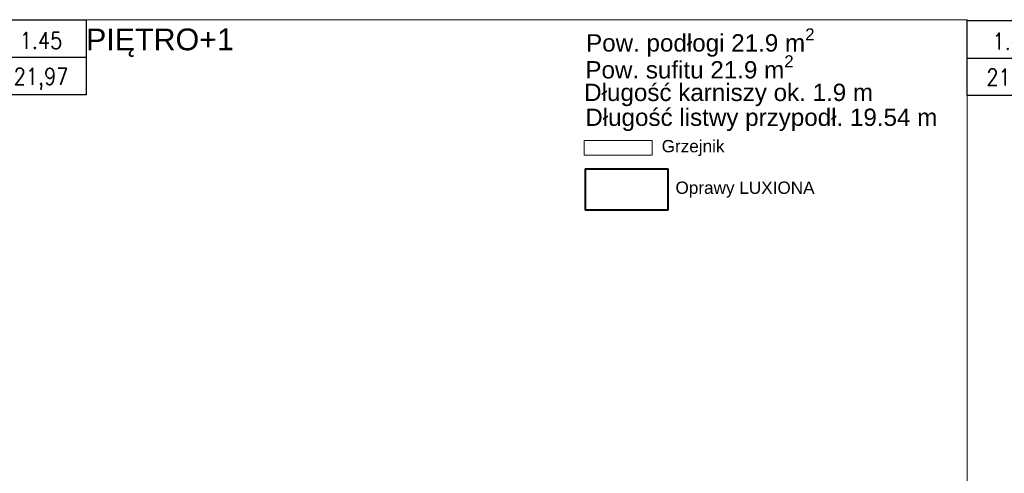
# Model space of a CAD drawing. Header units: millimetres. Extents: x 69081 to 158617, y -37521 to -9534.
# Tile 31 of 256: x 82226 to 82934, y -15850 to -15524. Entities that reach past the tile are written whole.
import ezdxf
from ezdxf.enums import TextEntityAlignment as Align

# ---------------------------------------------------------------- set-up
doc = ezdxf.new("R2010")
doc.units = ezdxf.units.MM
for name, color, linetype in [('0_GRZEJNIK_PR', 210, 'Continuous'), ('ADMINISTRACJA RYSUNKI', 7, 'Continuous'), ('E_Legenda', 3, 'Continuous'), ('E_OPRAWY_LUXIONA', 3, 'Continuous'), ('F-BIL', 1, 'Continuous'), ('F-BIL-OP', 3, 'Continuous'), ('F-BIL-TA', 1, 'Continuous')]:
    doc.layers.add(name, color=color, linetype=linetype)
doc.layers.add('NUMERACJA MIESZKAŃ', color=12, linetype='Continuous', lineweight=0)
doc.styles.add('ARIAL 1.0', font='arial.ttf')
doc.styles.add('SIMPLEX', font='simplex', dxfattribs={"width": 0.85})
doc.styles.get("Standard").update_dxf_attribs({"font": 'arial.ttf'})

# ---------------------------------------------------------------- blocks, each defined once
blk = doc.blocks.new('DYBY-BL5')
at = {"layer": 'F-BIL-TA', "color": 1}
blk.add_line((0, 45), (110, 45), dxfattribs=at)
blk.add_lwpolyline([(0, 0), (0, 90), (110, 90), (110, 0)], close=True, dxfattribs=at)
at = {"layer": 'F-BIL-OP', "style": 'SIMPLEX', "width": 0.85}
blk.add_attdef('NR', text='', height=20, dxfattribs=at).set_placement((56, 55), align=Align.CENTER)
at = {"layer": 'F-BIL-OP', "color": 2, "style": 'SIMPLEX', "width": 0.85, "flags": 1}
for tag, p in [('NAZWA', (119, 55)), ('POSADZKA', (119, 12)), ('GRUPA', (119, -27)), ('RODZAJ', (119, -72))]:
    blk.add_attdef(tag, p, '', height=19, dxfattribs=at)
at = {"layer": 'F-BIL-OP', "color": 2, "style": 'SIMPLEX', "width": 0.85}
blk.add_attdef('POW.', text='', height=20, dxfattribs=at).set_placement((56, 12), align=Align.CENTER)
at = {"layer": 'F-BIL-OP', "color": 2, "style": 'SIMPLEX', "width": 0.85, "flags": 1}
blk.add_attdef('POWH.', text='', height=20, dxfattribs=at).set_placement((56, -27), align=Align.CENTER)

msp = doc.modelspace()

# ---------------------------------------------------------------- linework, layer by layer
at = {"layer": '0_GRZEJNIK_PR', "lineweight": 5, "elevation": -76.9476}
msp.add_lwpolyline([(82632.015, -15611.1644), (82632.015, -15621.6644), (82680.9229, -15621.6644), (82680.9229, -15611.1644)], close=True, dxfattribs=at)
at = {"layer": 'ADMINISTRACJA RYSUNKI', "color": 7, "lineweight": 5}
msp.add_lwpolyline([(82208.037, -15524.1978), (82907.3152, -15524.1978), (82907.3152, -16423.7727), (82208.037, -16423.7727)], close=True, dxfattribs=at)
msp.add_lwpolyline([(82907.3152, -16337.885), (82907.3152, -16424.4542), (84173.9774, -16424.4542), (84173.9774, -15524.8792), (82907.3152, -15524.8792)], dxfattribs=at)
at = {"layer": 'ADMINISTRACJA RYSUNKI', "color": 1, "lineweight": 5}
msp.add_lwpolyline([(84173.9774, -15524.8792), (82907.3152, -15524.8792), (82907.3152, -16424.4542), (84173.9774, -16424.4542)], close=True, dxfattribs=at)
at = {"layer": 'E_OPRAWY_LUXIONA'}
for points in [[(82632.7615, -15661.1806, -1), (82632.7615, -15631.579, -1)], [(82632.7615, -15631.579, -1), (82632.7615, -15661.1806, -1)], [(82632.7615, -15631.579, -1), (82692.3611, -15631.579, -1)], [(82692.3611, -15631.579, -1), (82632.7615, -15631.579, -1)], [(82692.3611, -15631.579, -1), (82632.7615, -15631.579, -1)], [(82632.7615, -15631.579, -1), (82632.7615, -15661.1806, -1)], [(82632.7615, -15661.1806, -1), (82632.7615, -15631.579, -1)], [(82632.7615, -15631.579, -1), (82692.3611, -15631.579, -1)], [(82692.1111, -15631.829, -1), (82633.0115, -15631.829, -1)], [(82633.0115, -15631.829, -1), (82633.0115, -15660.9306, -1)], [(82633.0115, -15631.829, -1), (82692.1111, -15631.829, -1)], [(82633.0115, -15660.9306, -1), (82633.0115, -15631.829, -1)], [(82692.1111, -15660.9306, -1), (82692.1111, -15631.829, -1)], [(82692.1111, -15631.829, -1), (82692.1111, -15660.9306, -1)], [(82692.3611, -15631.579, -1), (82692.3611, -15661.1806, -1)], [(82692.3611, -15661.1806, -1), (82692.3611, -15631.579, -1)], [(82692.3611, -15661.1806, -1), (82692.3611, -15631.579, -1)], [(82692.3611, -15631.579, -1), (82692.3611, -15661.1806, -1)], [(82692.3611, -15661.1806, -1), (82632.7615, -15661.1806, -1)], [(82632.7615, -15661.1806, -1), (82692.3611, -15661.1806, -1)], [(82632.7615, -15661.1806, -1), (82692.3611, -15661.1806, -1)], [(82692.3611, -15661.1806, -1), (82632.7615, -15661.1806, -1)], [(82633.0115, -15660.9306, -1), (82692.1111, -15660.9306, -1)], [(82692.1111, -15660.9306, -1), (82633.0115, -15660.9306, -1)]]:
    msp.add_polyline3d(points, dxfattribs=at)

# ---------------------------------------------------------------- block references
at = {"layer": 'F-BIL', "xscale": 0.6, "yscale": 0.6, "zscale": 0.6}
for p in [(82208.037, -15578.1978), (82907.3152, -15578.7657)]:
    msp.add_blockref('DYBY-BL5', p, dxfattribs=at).add_auto_attribs({'NR': '1.45', 'POW.': '21,97'})

# ---------------------------------------------------------------- texts
at = {"layer": 'ADMINISTRACJA RYSUNKI', "color": 7, "lineweight": 5, "char_height": 12.44129, "attachment_point": 1}
for s, insert in [('\\A1;Pow. podłogi 21.9 m{\\H0.7x;\\S2^ ;}', (82633.453, -15530.4409)), ('\\A1;Pow. sufitu 21.9 m{\\H0.7x;\\S2^ ;}', (82632.9524, -15549.8013)), ('\\A1;Długość karniszy ok. 1.9 m ', (82632.0852, -15570.2637)), ('\\A1;Długość listwy przypodł. 19.54 m', (82632.8845, -15588.1732))]:
    msp.add_mtext_dynamic_manual_height_columns(s, width=358.759768, gutter_width=8.4365, heights=[0], dxfattribs=dict(at, insert=insert))
at = {"layer": 'E_Legenda', "style": 'ARIAL 1.0'}
for s, height, p in [('Grzejnik', 8.8232, (82687.7867, -15619.5649)), ('Oprawy LUXIONA', 8.823195, (82697.7178, -15649.4764))]:
    msp.add_text(s, height=height, dxfattribs=at).set_placement(p)
at = {"layer": 'NUMERACJA MIESZKAŃ', "color": 1, "lineweight": 18, "insert": (82273.999, -15530.6868), "char_height": 15.64478, "attachment_point": 1, "rotation": 0.1061949}
msp.add_mtext('PIĘTRO+1', dxfattribs=at)

doc.saveas('drawing.dxf')
